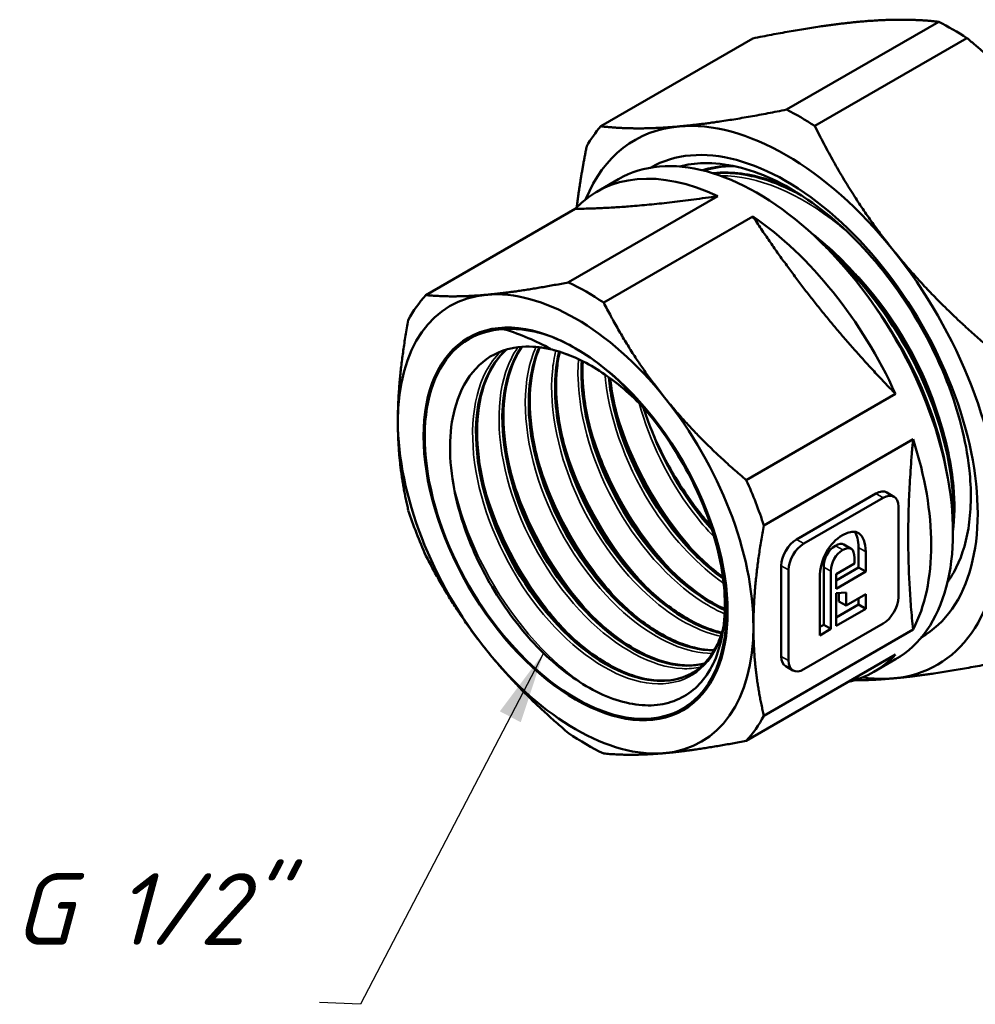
# Model space of a CAD drawing. Header units: millimetres. Extents: x -119 to 741, y -69 to 356.
# Tile 14 of 17: x 112 to 159, y 118 to 166. Entities that reach past the tile are written whole.
import ezdxf
from ezdxf.enums import TextEntityAlignment as Align

# ---------------------------------------------------------------- set-up
doc = ezdxf.new("R2010")
doc.units = ezdxf.units.MM
for name, color, linetype, lineweight in [('Видимые тонкие (ГОСТ)', 7, 'Continuous', 35), ('Видимый контур (ГОСТ)', 7, 'Continuous', 50), ('Обозначение (ГОСТ)', 7, 'Continuous', 25)]:
    doc.layers.add(name, color=color, linetype=linetype, lineweight=lineweight)
doc.styles.add('Обычный текст (ГОСТ)', font='GOST Common Italic.ttf')
doc.styles.add('Стиль текста145', font='GOST Common Italic.ttf')
doc.dimstyles.new('Диаметр (ГОСТ)$7', dxfattribs={"dimtxt": 3.5, "dimasz": 3.5, "dimexe": 1, "dimexo": 0, "dimgap": 0.5, "dimtad": 1, "dimrnd": 1e-08, "dimtxsty": 'Обычный текст (ГОСТ)', "dimblk": 'Filled-1', "dimcen": 0.09, "dimdle": 15, "dimclrd": 256, "dimclre": 256, "dimclrt": 256, "dimazin": 2, "dimtfac": 0.714286, "dimtdec": 3, "dimtmove": 0, "dimatfit": 3, "dimfxl": 1, "dimtolj": 1, "dimlwd": -1, "dimlwe": 25, "dimarcsym": 0})

# ---------------------------------------------------------------- blocks, each defined once
blk = doc.blocks.new('Текст на выноске_1')
at = {"layer": 'Обозначение (ГОСТ)', "style": 'Стиль текста145'}
blk.add_text('G 1/2"', height=0.9979, dxfattribs=at).set_placement((-4.253, 0.5), align=Align.BOTTOM_LEFT)
blk = doc.blocks.new('Filled-1')
at = {"color": 0}
for p, q in [((0, 0), (-1, 0.143)), ((-1, 0.143), (-1, -0.143)), ((-1, 0), (0, 0)), ((-1, -0.143), (0, 0))]:
    blk.add_line(p, q, dxfattribs=at)
at = {"color": 0, "flags": 128}
blk.add_lwpolyline([(-1, -0.143), (0, 0), (-1, 0.143), (-1, -0.143)], dxfattribs=at)
at = {"color": 0}
blk.add_solid([(-1, -0.143), (0, 0), (-1, 0.143), (-1, -0.143)], dxfattribs=at)

msp = doc.modelspace()

# ---------------------------------------------------------------- linework, layer by layer
at = {"layer": 'Видимые тонкие (ГОСТ)'}
for p, q in [((154.013, 143.077), (154.366, 142.873)), ((150.15, 140.847), (150.503, 140.643)), ((152.042, 140.535), (152.396, 140.331)), ((153.163, 140.451), (153.517, 140.246)), ((149.406, 139.566), (149.76, 139.362)), ((151.47, 139.499), (151.824, 139.295)), ((149.406, 135.145), (149.76, 134.94))]:
    msp.add_line(p, q, dxfattribs=at)
for points in [[(145.51, 158.83), (145.952, 158.973), (146.425, 159.051), (146.923, 159.06)], [(145.836, 158.859), (145.786, 158.836), (145.737, 158.812), (145.688, 158.787)], [(135.926, 151.075), (136.65, 151.117), (137.437, 150.984), (138.244, 150.694)], [(138.168, 150.124), (139.684, 149.761), (141.337, 148.696), (142.764, 147.19)]]:
    msp.add_open_spline(points, degree=3, dxfattribs=at)
for points, knots in [([(152.775, 155.676), (152.583, 155.848), (152.388, 156.015), (152.191, 156.174), (150.28, 157.72), (148.222, 158.575), (146.463, 158.551)], [24.8344194, 24.8344194, 24.8344194, 24.8344194, 24.9054718, 24.9054718, 24.9054718, 25.5965999, 25.5965999, 25.5965999, 25.5965999]), ([(157.27, 146.15), (157.214, 146.375), (157.151, 146.602), (157.082, 146.829), (156.37, 149.182), (154.988, 151.615), (153.278, 153.499), (153.05, 153.75), (152.817, 153.991), (152.579, 154.221)], [23.8552253, 23.8552253, 23.8552253, 23.8552253, 23.9270724, 23.9270724, 23.9270724, 24.6704613, 24.6704613, 24.6704613, 24.7694977, 24.7694977, 24.7694977, 24.7694977]), ([(157.497, 143.965), (157.157, 146.383), (156.078, 149.092), (154.509, 151.432), (154.299, 151.745), (154.081, 152.05), (153.856, 152.347)], [29.991401, 29.991401, 29.991401, 29.991401, 30.7119498, 30.7119498, 30.7119498, 30.8081129, 30.8081129, 30.8081129, 30.8081129]), ([(145.47, 134.627), (145.186, 134.562), (144.886, 134.536), (144.571, 134.551), (143.117, 134.618), (141.382, 135.551), (139.85, 137.106), (138.319, 138.66), (137.009, 140.818), (136.289, 143.003), (135.569, 145.188), (135.449, 147.375), (135.974, 148.98), (136.123, 149.437), (136.325, 149.846), (136.571, 150.2)], [11.953385, 11.953385, 11.953385, 11.953385, 12.119816, 12.119816, 12.119816, 12.888223, 12.888223, 12.888223, 13.65639, 13.65639, 13.65639, 14.424323, 14.424323, 14.424323, 14.643077, 14.643077, 14.643077, 14.643077]), ([(146.047, 135.29), (144.822, 135.29), (143.378, 135.906), (142.014, 137.037), (140.427, 138.354), (138.967, 140.355), (138.043, 142.506), (137.074, 144.762), (136.708, 147.157), (137.07, 148.995), (137.157, 149.436), (137.285, 149.844), (137.45, 150.213)], [18.368707, 18.368707, 18.368707, 18.368707, 19.027335, 19.027335, 19.027335, 19.793792, 19.793792, 19.793792, 20.597102, 20.597102, 20.597102, 20.789705, 20.789705, 20.789705, 20.789705]), ([(146.571, 136.471), (146.465, 136.049), (146.315, 135.666), (146.122, 135.334), (145.401, 134.095), (144.085, 133.57), (142.547, 133.91), (141.01, 134.25), (139.27, 135.45), (137.815, 137.193), (136.361, 138.935), (135.209, 141.199), (134.688, 143.376), (134.166, 145.553), (134.282, 147.618), (135.016, 149.019), (135.211, 149.39), (135.449, 149.714), (135.724, 149.986)], [4.985568, 4.985568, 4.985568, 4.985568, 5.192407, 5.192407, 5.192407, 5.963235, 5.963235, 5.963235, 6.733769, 6.733769, 6.733769, 7.504018, 7.504018, 7.504018, 8.273985, 8.273985, 8.273985, 8.478227, 8.478227, 8.478227, 8.478227]), ([(146.448, 136.131), (145.583, 136.314), (144.652, 136.754), (143.742, 137.43), (142.129, 138.628), (140.597, 140.554), (139.579, 142.69), (138.562, 144.825), (138.07, 147.146), (138.252, 149.029), (138.286, 149.382), (138.343, 149.718), (138.423, 150.037)], [24.80449, 24.80449, 24.80449, 24.80449, 25.239452, 25.239452, 25.239452, 26.010362, 26.010362, 26.010362, 26.780689, 26.780689, 26.780689, 26.925007, 26.925007, 26.925007, 26.925007]), ([(146.644, 137.221), (146.382, 137.334), (146.117, 137.468), (145.852, 137.623), (144.238, 138.569), (142.617, 140.29), (141.442, 142.331), (140.267, 144.37), (139.551, 146.706), (139.5, 148.715), (139.493, 149.026), (139.501, 149.33), (139.525, 149.623)], [31.265663, 31.265663, 31.265663, 31.265663, 31.391734, 31.391734, 31.391734, 32.15864, 32.15864, 32.15864, 32.92515, 32.92515, 32.92515, 33.044076, 33.044076, 33.044076, 33.044076]), ([(146.594, 138.714), (145.389, 139.548), (144.207, 140.78), (143.242, 142.237), (141.953, 144.185), (141.069, 146.513), (140.842, 148.602), (140.832, 148.693), (140.824, 148.784), (140.816, 148.874)], [37.760838, 37.760838, 37.760838, 37.760838, 38.334864, 38.334864, 38.334864, 39.101889, 39.101889, 39.101889, 39.135407, 39.135407, 39.135407, 39.135407]), ([(146.145, 140.947), (145.766, 141.34), (145.401, 141.769), (145.056, 142.227), (143.893, 143.775), (142.976, 145.647), (142.482, 147.479)], [44.3253854, 44.3253854, 44.3253854, 44.3253854, 44.5166644, 44.5166644, 44.5166644, 45.1623696, 45.1623696, 45.1623696, 45.1623696]), ([(145.415, 139.994), (144.971, 140.455), (144.543, 140.959), (144.141, 141.498), (142.912, 143.146), (141.934, 145.11), (141.368, 147.049)], [44.3293161, 44.3293161, 44.3293161, 44.3293161, 44.5281017, 44.5281017, 44.5281017, 45.1352116, 45.1352116, 45.1352116, 45.1352116]), ([(144.132, 139.252), (143.015, 140.421), (142, 141.86), (141.223, 143.409), (140.751, 144.352), (140.368, 145.333), (140.087, 146.306)], [38.0461308, 38.0461308, 38.0461308, 38.0461308, 38.5471276, 38.5471276, 38.5471276, 38.8520263, 38.8520263, 38.8520263, 38.8520263]), ([(142.846, 138.508), (142.709, 138.65), (142.573, 138.797), (142.44, 138.948), (140.819, 140.778), (139.487, 143.187), (138.798, 145.566)], [31.7629455, 31.7629455, 31.7629455, 31.7629455, 31.82425, 31.82425, 31.82425, 32.5688409, 32.5688409, 32.5688409, 32.5688409]), ([(141.563, 137.771), (140.752, 138.618), (139.993, 139.605), (139.344, 140.679), (138.554, 141.985), (137.929, 143.412), (137.519, 144.824)], [25.4797602, 25.4797602, 25.4797602, 25.4797602, 25.8433907, 25.8433907, 25.8433907, 26.2856556, 26.2856556, 26.2856556, 26.2856556]), ([(140.278, 137.025), (138.843, 138.528), (137.584, 140.485), (136.765, 142.53), (136.559, 143.045), (136.381, 143.565), (136.232, 144.082)], [19.1965749, 19.1965749, 19.1965749, 19.1965749, 19.8404062, 19.8404062, 19.8404062, 20.0024703, 20.0024703, 20.0024703, 20.0024703]), ([(139.893, 133.707), (139.702, 133.831), (139.511, 133.964), (139.321, 134.106), (137.552, 135.427), (135.874, 137.516), (134.734, 139.84), (134.15, 141.03), (133.711, 142.276), (133.437, 143.49)], [6.317053, 6.317053, 6.317053, 6.317053, 6.397454, 6.397454, 6.397454, 7.146082, 7.146082, 7.146082, 7.529391, 7.529391, 7.529391, 7.529391]), ([(138.994, 136.287), (138.506, 136.794), (138.037, 137.353), (137.601, 137.953), (136.427, 139.566), (135.495, 141.466), (134.947, 143.342)], [12.9133896, 12.9133896, 12.9133896, 12.9133896, 13.1318482, 13.1318482, 13.1318482, 13.719285, 13.719285, 13.719285, 13.719285])]:
    msp.add_open_spline(points, degree=3, knots=knots, dxfattribs=at)
at = {"layer": 'Видимый контур (ГОСТ)'}
for p, q in [((157.076, 166.053), (149.666, 161.775)), ((148.019, 165.244), (140.609, 160.966)), ((158.449, 165.26), (151.039, 160.982)), ((141.474, 158.392), (140.413, 157.78)), ((146.306, 157.561), (139.039, 153.365)), ((139.358, 156.941), (132.09, 152.745)), ((148.02, 156.572), (140.752, 152.376)), ((154.969, 147.928), (147.701, 143.732)), ((155.825, 145.72), (148.557, 141.524)), ((150.15, 140.847), (154.013, 143.077)), ((154.54, 143.13), (154.894, 142.926)), ((154.366, 142.873), (150.503, 140.643)), ((155.109, 138.029), (155.109, 142.451)), ((152.45, 140.595), (152.803, 140.391)), ((153.163, 139.478), (153.163, 140.451)), ((153.517, 140.246), (153.517, 139.274)), ((149.406, 135.145), (149.406, 139.566)), ((152.078, 139.152), (152.968, 139.666)), ((152.968, 139.666), (152.968, 139.955)), ((149.76, 139.362), (149.76, 134.94)), ((151.47, 136.69), (151.47, 139.499)), ((151.824, 139.295), (151.824, 136.485)), ((152.078, 138.851), (153.163, 139.478)), ((153.517, 139.274), (152.078, 138.443)), ((152.078, 138.443), (152.078, 139.152)), ((153.163, 139.478), (153.517, 139.274)), ((151.281, 136.172), (151.281, 138.97)), ((152.078, 138.222), (152.564, 138.265)), ((152.078, 136.632), (152.078, 138.222)), ((152.21, 137.826), (152.21, 138.234)), ((152.564, 138.265), (152.564, 137.622)), ((152.564, 137.622), (153.517, 138.172)), ((153.517, 138.172), (153.517, 137.463)), ((152.078, 137.04), (153.163, 137.667)), ((152.21, 137.826), (152.564, 137.622)), ((153.163, 137.667), (153.163, 137.968)), ((153.163, 137.667), (153.517, 137.463)), ((153.517, 137.463), (152.078, 136.632)), ((150.503, 134.519), (154.366, 136.749)), ((151.281, 136.58), (151.47, 136.69)), ((151.47, 136.69), (151.824, 136.485)), ((155.825, 136.455), (148.557, 132.259)), ((151.824, 136.485), (151.281, 136.172)), ((154.969, 135.236), (147.701, 131.04)), ((154.974, 135.009), (153.913, 134.397)), ((149.622, 134.67), (149.975, 134.466))]:
    msp.add_line(p, q, dxfattribs=at)
for centre, major_axis, start_param, end_param in [((157.763, 152.208), (-8.25, 14.289), 5.438926, 5.556649), ((150.353, 147.93), (8.25, -14.289), 2.297333, 2.415056), ((149.638, 147.517), (-7.375, 12.774), 4.974188, 6.021386), ((149.638, 147.517), (-7.375, 12.774), 6.021386, 6.705229), ((150.353, 147.93), (-8.25, 14.289), 0.202938, 0.320661), ((149.638, 147.517), (-6.601, 11.433), 3.141031, 6.283747), ((148.224, 146.701), (6.75, -11.691), 0, 3.141593), ((147.163, 146.088), (-6.75, 11.691), 5.587663, 6.455109), ((147.163, 146.088), (-6.75, 11.691), 4.540465, 5.407911), ((149.638, 147.517), (-7.375, 12.774), 3.926991, 4.974188), ((139.385, 141.598), (-6.125, 10.609), 4.974188, 6.021386), ((139.895, 141.892), (6.75, -11.691), 2.266319, 2.44607), ((139.385, 141.598), (-6.125, 10.609), 6.021386, 7.068583), ((139.895, 141.892), (-6.75, 11.691), 0.171924, 0.351675), ((139.385, 141.598), (5.199, -9.005), 2.846727, 8.154418), ((139.904, 141.897), (-4.564, 7.905), 6.075196, 6.133943), ((139.385, 141.598), (-6.125, 10.609), 3.926991, 4.974188), ((139.385, 141.598), (6.125, -10.609), 3.926991, 4.974188), ((148.577, 146.905), (4.564, -7.905), 4.477223, 4.535971), ((147.163, 146.088), (6.75, -11.691), 0.351675, 1.219121), ((139.895, 141.892), (6.75, -11.691), 1.219121, 1.398873), ((139.895, 141.892), (-6.75, 11.691), 1.219121, 1.398873), ((149.638, 147.517), (7.375, -12.774), 6.021386, 7.068583), ((139.385, 141.598), (6.125, -10.609), 6.021386, 7.068583), ((139.385, 141.598), (6.125, -10.609), 4.974188, 6.021386), ((147.163, 146.088), (6.75, -11.691), 6.111262, 6.455109), ((149.638, 147.517), (7.375, -12.774), 5.861142, 6.021386), ((139.895, 141.892), (6.75, -11.691), 0.171924, 0.351675), ((139.895, 141.892), (-6.75, 11.691), 2.266319, 2.44607)]:
    msp.add_ellipse(centre, major_axis=major_axis, ratio=0.57735, start_param=start_param, end_param=end_param, dxfattribs=at)
msp.add_ellipse((139.385, 141.598), major_axis=(5.237, -9.07), ratio=0.57735, dxfattribs=at)
msp.add_ellipse((139.385, 141.598), major_axis=(5.237, -9.07), ratio=0.57735, dxfattribs=at)
for points, weights in [([(153.262, 166.061), (151.125, 165.87), (148.019, 165.244)], [1, 1.04137991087, 1.02374168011]), ([(157.076, 166.053), (155.4, 166.252), (153.262, 166.061)], [1.02374168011, 1.04137991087, 1]), ([(163.692, 160.039), (161.554, 162.698), (158.449, 165.26)], [1, 1.04137991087, 1.02374168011]), ([(144.423, 160.958), (146.561, 161.149), (149.666, 161.775)], [1, 1.04137991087, 1.02374168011]), ([(140.609, 160.966), (142.286, 160.767), (144.423, 160.958)], [1.02374168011, 1.04137991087, 1]), ([(151.039, 160.982), (152.716, 157.595), (154.853, 154.936)], [1.02374168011, 1.04137991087, 1]), ([(139.437, 157.023), (139.611, 158.416), (139.923, 159.989)], [1.02795347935, 1.03137642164, 1.02374168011]), ([(139.358, 156.941), (142.38, 156.99), (146.306, 157.561)], [1, 1.10204081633, 1]), ([(148.02, 156.572), (151.043, 151.989), (154.969, 147.928)], [1, 1.10204081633, 1]), ([(154.853, 154.936), (156.991, 152.277), (160.096, 149.715)], [1, 1.04137991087, 1.02374168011]), ([(135.054, 152.76), (136.707, 152.908), (139.039, 153.365)], [1, 1.03149156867, 1.01232559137]), ([(132.09, 152.745), (133.401, 152.613), (135.054, 152.76)], [1.01232559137, 1.03149156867, 1]), ([(140.752, 152.376), (142.063, 149.815), (143.716, 147.759)], [1.01232559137, 1.03149156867, 1]), ([(130.723, 146.599), (130.723, 148.802), (131.233, 151.526)], [1, 1.03149156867, 1.01232559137]), ([(143.716, 147.759), (145.369, 145.703), (147.701, 143.732)], [1, 1.03149156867, 1.01232559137]), ([(131.233, 142.261), (130.723, 144.395), (130.723, 146.599)], [1.01232559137, 1.03149156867, 1]), ([(155.825, 145.72), (155.374, 140.827), (155.825, 136.455)], [1, 1.10204081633, 1]), ([(148.557, 141.524), (148.047, 138.8), (148.047, 136.597)], [1.01232559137, 1.03149156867, 1]), ([(135.054, 135.436), (133.401, 137.492), (132.09, 140.053)], [1, 1.03149156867, 1.01232559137]), ([(148.047, 136.597), (148.047, 134.393), (148.557, 132.259)], [1, 1.03149156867, 1.01232559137]), ([(139.039, 131.409), (136.707, 133.38), (135.054, 135.436)], [1.01232559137, 1.03149156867, 1]), ([(160.096, 134.894), (156.991, 134.268), (154.853, 134.077)], [1.02374168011, 1.04137991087, 1]), ([(154.853, 134.077), (153.839, 133.986), (152.953, 133.982)], [1, 1.01920806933, 1.0256994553]), ([(147.701, 131.04), (145.369, 130.583), (143.716, 130.435)], [1.01232559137, 1.03149156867, 1]), ([(143.716, 130.435), (142.063, 130.287), (140.752, 130.419)], [1, 1.03149156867, 1.01232559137])]:
    msp.add_rational_spline(points, weights, degree=2, dxfattribs=at)
for points, knots in [([(157.803, 139.235), (158.146, 139.846), (158.387, 140.569), (158.652, 142.199), (158.675, 143.1), (158.461, 145.399), (158.119, 146.83), (157.035, 149.717), (156.301, 151.145), (154.527, 153.809), (153.503, 155.017), (151.293, 157.049), (150.127, 157.85), (147.803, 158.931), (146.667, 159.196), (145.213, 159.16), (144.819, 159.104), (144.446, 159.005)], [-5.610729, -5.610729, -5.610729, -5.610729, -5.273648, -5.273648, -4.934542, -4.934542, -4.458582, -4.458582, -3.978734, -3.978734, -3.494996, -3.494996, -3.00737, -3.00737, -2.515857, -2.515857, -2.321958, -2.321958, -2.321958, -2.321958]), ([(147.108, 159.024), (146.821, 159.025), (146.543, 159.004), (146.055, 158.924), (145.839, 158.873), (145.631, 158.806)], [3.2977196, 3.2977196, 3.2977196, 3.2977196, 3.4308568, 3.4308568, 3.5415856, 3.5415856, 3.5415856, 3.5415856]), ([(150.254, 157.68), (148.961, 158.366), (147.672, 158.725), (146.514, 158.699), (146.374, 158.696), (146.235, 158.688), (146.099, 158.673)], [18.8651837, 18.8651837, 18.8651837, 18.8651837, 19.3178231, 19.3178231, 19.3178231, 19.3727403, 19.3727403, 19.3727403, 19.3727403]), ([(146.083, 158.679), (146.324, 158.706), (146.571, 158.717), (147.649, 158.691), (148.541, 158.487), (149.562, 158.064), (149.688, 158.009), (149.815, 157.95)], [0.2622458, 0.2622458, 0.2622458, 0.2622458, 0.3745634, 0.3745634, 0.7452374, 0.7452374, 0.7972758, 0.7972758, 0.7972758, 0.7972758]), ([(146.114, 158.667), (146.457, 158.701), (146.813, 158.702), (147.18, 158.666), (148.2, 158.568), (149.297, 158.195), (150.394, 157.59)], [-25.6524591, -25.6524591, -25.6524591, -25.6524591, -25.514403, -25.514403, -25.514403, -25.1306071, -25.1306071, -25.1306071, -25.1306071]), ([(150.884, 155.751), (150.888, 155.748), (150.892, 155.745), (151.794, 155.042), (152.672, 154.186), (154.259, 152.289), (154.988, 151.227), (156.211, 149.033), (156.72, 147.875), (157.46, 145.607), (157.701, 144.469), (157.863, 142.642), (157.854, 141.9), (157.77, 141.216)], [1.121029, 1.121029, 1.121029, 1.121029, 1.122634, 1.122634, 1.501172, 1.501172, 1.878918, 1.878918, 2.256147, 2.256147, 2.633485, 2.633485, 2.909114, 2.909114, 2.909114, 2.909114]), ([(157.762, 141.541), (157.81, 142.131), (157.805, 142.759), (157.744, 143.415), (157.517, 145.82), (156.527, 148.578), (155.004, 151.007), (153.995, 152.616), (152.757, 154.071), (151.434, 155.223)], [23.45144, 23.45144, 23.45144, 23.45144, 23.649541, 23.649541, 23.649541, 24.376019, 24.376019, 24.376019, 24.857329, 24.857329, 24.857329, 24.857329]), ([(151.577, 155.081), (153.057, 153.759), (154.418, 152.057), (155.468, 150.201), (156.875, 147.713), (157.709, 144.971), (157.779, 142.652), (157.789, 142.307), (157.783, 141.973), (157.76, 141.649)], [-31.121647, -31.121647, -31.121647, -31.121647, -30.580573, -30.580573, -30.580573, -29.855271, -29.855271, -29.855271, -29.747593, -29.747593, -29.747593, -29.747593]), ([(135.921, 151.087), (135.921, 151.087), (135.92, 151.086), (135.918, 151.085), (135.917, 151.084), (135.916, 151.082), (135.916, 151.082), (135.916, 151.081), (135.916, 151.081), (135.917, 151.08), (135.917, 151.079), (135.918, 151.079), (135.918, 151.078), (135.919, 151.078), (135.92, 151.077), (135.923, 151.076), (135.924, 151.076), (135.926, 151.075)], [-0.003590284, -0.003590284, -0.003590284, -0.003590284, -0.003158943, -0.003158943, -0.00200537, -0.00200537, -0.001561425, -0.001561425, -0.001321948, -0.001321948, -0.001134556, -0.001134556, -0.00093039, -0.00093039, -0.00062345, -0.00062345, 0, 0, 0, 0]), ([(135.921, 151.087), (136.212, 151.116), (136.622, 151.119), (137.855, 150.887), (138.608, 150.595), (139.364, 150.161)], [0.0321726, 0.0321726, 0.0321726, 0.0321726, 0.1438055, 0.1438055, 0.2977693, 0.2977693, 0.2977693, 0.2977693]), ([(135.926, 151.075), (136.308, 150.957), (136.691, 150.815), (137.441, 150.496), (137.806, 150.32), (138.168, 150.124)], [-0.2608714, -0.2608714, -0.2608714, -0.2608714, -0.1276019, -0.1276019, 0, 0, 0, 0]), ([(136.069, 150.106), (135.469, 149.942), (134.945, 149.623), (134.095, 148.702), (133.774, 148.115), (133.558, 147.416)], [-0.6257587, -0.6257587, -0.6257587, -0.6257587, -0.3099222, -0.3099222, 0, 0, 0, 0]), ([(136.75, 150.218), (136.161, 149.37), (135.829, 148.207), (135.812, 146.862), (135.787, 144.89), (136.439, 142.551), (137.573, 140.483), (138.705, 138.417), (140.304, 136.645), (141.917, 135.644), (143.253, 134.814), (144.585, 134.521), (145.653, 134.796)], [-14.648922, -14.648922, -14.648922, -14.648922, -14.120452, -14.120452, -14.120452, -13.345247, -13.345247, -13.345247, -12.571371, -12.571371, -12.571371, -11.930019, -11.930019, -11.930019, -11.930019]), ([(145.658, 134.802), (144.643, 134.544), (143.394, 134.792), (142.127, 135.531), (140.523, 136.466), (138.911, 138.177), (137.744, 140.207), (136.577, 142.235), (135.868, 144.559), (135.825, 146.553), (135.794, 148.026), (136.125, 149.306), (136.757, 150.219)], [18.214611, 18.214611, 18.214611, 18.214611, 18.822842, 18.822842, 18.822842, 19.592864, 19.592864, 19.592864, 20.362654, 20.362654, 20.362654, 20.930782, 20.930782, 20.930782, 20.930782]), ([(136.765, 150.224), (136.668, 150.083), (136.579, 149.934), (136.199, 149.199), (135.999, 148.496), (135.833, 146.963), (135.859, 146.117), (136.126, 144.379), (136.368, 143.465), (137.034, 141.681), (137.467, 140.787), (138.466, 139.131), (139.044, 138.347), (140.268, 136.988), (140.93, 136.396), (142.247, 135.472), (142.918, 135.129), (144.181, 134.728), (144.788, 134.665), (145.44, 134.753), (145.553, 134.774), (145.662, 134.802)], [0.22526, 0.22526, 0.22526, 0.22526, 0.306457, 0.306457, 0.603781, 0.603781, 0.894536, 0.894536, 1.184569, 1.184569, 1.475412, 1.475412, 1.766729, 1.766729, 2.057914, 2.057914, 2.348349, 2.348349, 2.638053, 2.638053, 2.700351, 2.700351, 2.700351, 2.700351]), ([(138.168, 150.124), (138.17, 150.123), (138.172, 150.122), (138.174, 150.121), (138.175, 150.12), (138.176, 150.119), (138.176, 150.119), (138.177, 150.118), (138.177, 150.118), (138.177, 150.117), (138.177, 150.117), (138.177, 150.116), (138.177, 150.116), (138.174, 150.115), (138.171, 150.115), (138.153, 150.115), (138.125, 150.119), (138.015, 150.138), (137.891, 150.162), (137.39, 150.233), (136.909, 150.27), (136.38, 150.176)], [-0.4641591, -0.4641591, -0.4641591, -0.4641591, -0.4600338, -0.4600338, -0.4580333, -0.4580333, -0.4565386, -0.4565386, -0.4549626, -0.4549626, -0.452681, -0.452681, -0.4486546, -0.4486546, -0.4362871, -0.4362871, -0.3881953, -0.3881953, -0.2683154, -0.2683154, 0, 0, 0, 0]), ([(146.136, 135.444), (145.537, 135.439), (144.886, 135.578), (144.215, 135.866), (142.634, 136.542), (140.959, 138.033), (139.659, 139.941), (138.311, 141.919), (137.384, 144.323), (137.162, 146.467), (137.015, 147.888), (137.178, 149.182), (137.617, 150.196)], [24.650511, 24.650511, 24.650511, 24.650511, 24.976813, 24.976813, 24.976813, 25.74513, 25.74513, 25.74513, 26.541448, 26.541448, 26.541448, 27.069294, 27.069294, 27.069294, 27.069294]), ([(137.608, 150.197), (137.188, 149.232), (137.018, 148.012), (137.13, 146.669), (137.303, 144.611), (138.137, 142.286), (139.392, 140.322), (140.645, 138.358), (142.303, 136.776), (143.898, 135.998), (144.679, 135.618), (145.44, 135.432), (146.132, 135.438)], [-20.787491, -20.787491, -20.787491, -20.787491, -20.284246, -20.284246, -20.284246, -19.513247, -19.513247, -19.513247, -18.742755, -18.742755, -18.742755, -18.365869, -18.365869, -18.365869, -18.365869]), ([(137.631, 150.198), (137.415, 149.688), (137.268, 149.099), (137.117, 147.704), (137.144, 146.858), (137.41, 145.12), (137.652, 144.207), (138.318, 142.422), (138.751, 141.528), (139.75, 139.872), (140.328, 139.089), (141.553, 137.73), (142.214, 137.137), (143.531, 136.214), (144.203, 135.871), (145.29, 135.525), (145.733, 135.452), (146.146, 135.45)], [0.359442, 0.359442, 0.359442, 0.359442, 0.603781, 0.603781, 0.894536, 0.894536, 1.184569, 1.184569, 1.475412, 1.475412, 1.766729, 1.766729, 2.057914, 2.057914, 2.348349, 2.348349, 2.557536, 2.557536, 2.557536, 2.557536]), ([(142.786, 147.163), (142.685, 147.27), (142.584, 147.375), (141.826, 148.132), (141.121, 148.698), (139.718, 149.571), (139.003, 149.888), (138.091, 150.125), (137.858, 150.17), (137.63, 150.198)], [1.7254662, 1.7254662, 1.7254662, 1.7254662, 1.7710417, 1.7710417, 2.0621899, 2.0621899, 2.3526231, 2.3526231, 2.4542992, 2.4542992, 2.4542992, 2.4542992]), ([(139.364, 150.161), (140.121, 149.727), (140.874, 149.154), (142.11, 147.968), (142.521, 147.494), (142.813, 147.13)], [0, 0, 0, 0, 0.3207722, 0.3207722, 0.5534466, 0.5534466, 0.5534466, 0.5534466]), ([(135.991, 150.079), (135.22, 149.364), (134.718, 148.255), (134.573, 146.898), (134.374, 145.037), (134.848, 142.731), (135.85, 140.604), (136.848, 138.483), (138.36, 136.565), (139.956, 135.366), (141.549, 134.169), (143.208, 133.701), (144.467, 134.079), (144.728, 134.158), (144.971, 134.272), (145.194, 134.42)], [-8.506038, -8.506038, -8.506038, -8.506038, -7.941926, -7.941926, -7.941926, -7.168092, -7.168092, -7.168092, -6.396615, -6.396615, -6.396615, -5.627113, -5.627113, -5.627113, -5.467703, -5.467703, -5.467703, -5.467703]), ([(145.072, 134.343), (144.929, 134.259), (144.778, 134.189), (144.62, 134.133), (143.386, 133.692), (141.735, 134.099), (140.132, 135.253), (138.529, 136.406), (136.995, 138.29), (135.963, 140.4), (134.931, 142.509), (134.414, 144.818), (134.566, 146.704), (134.683, 148.148), (135.191, 149.331), (135.997, 150.082)], [11.782349, 11.782349, 11.782349, 11.782349, 11.881165, 11.881165, 11.881165, 12.653553, 12.653553, 12.653553, 13.425655, 13.425655, 13.425655, 14.197476, 14.197476, 14.197476, 14.787916, 14.787916, 14.787916, 14.787916]), ([(135.999, 150.086), (135.691, 149.799), (135.425, 149.445), (134.915, 148.458), (134.715, 147.755), (134.549, 146.221), (134.575, 145.375), (134.841, 143.637), (135.084, 142.724), (135.75, 140.939), (136.183, 140.046), (137.181, 138.389), (137.76, 137.606), (138.984, 136.247), (139.646, 135.654), (140.962, 134.731), (141.634, 134.388), (142.897, 133.987), (143.504, 133.923), (144.366, 134.039), (144.67, 134.133), (144.946, 134.273)], [0.094935, 0.094935, 0.094935, 0.094935, 0.306457, 0.306457, 0.603781, 0.603781, 0.894536, 0.894536, 1.184569, 1.184569, 1.475412, 1.475412, 1.766729, 1.766729, 2.057914, 2.057914, 2.348349, 2.348349, 2.638053, 2.638053, 2.813801, 2.813801, 2.813801, 2.813801]), ([(138.579, 149.99), (138.348, 149.011), (138.318, 147.864), (138.506, 146.646), (138.834, 144.519), (139.82, 142.202), (141.177, 140.325), (142.534, 138.451), (144.244, 137.038), (145.822, 136.468), (146.051, 136.385), (146.276, 136.321), (146.497, 136.274)], [-26.917387, -26.917387, -26.917387, -26.917387, -26.473382, -26.473382, -26.473382, -25.697456, -25.697456, -25.697456, -24.922232, -24.922232, -24.922232, -24.809899, -24.809899, -24.809899, -24.809899]), ([(146.5, 136.282), (146.311, 136.323), (146.118, 136.377), (145.922, 136.444), (144.354, 136.982), (142.646, 138.36), (141.279, 140.209), (139.914, 142.057), (138.906, 144.355), (138.546, 146.481), (138.33, 147.758), (138.349, 148.964), (138.589, 149.987)], [31.094645, 31.094645, 31.094645, 31.094645, 31.190958, 31.190958, 31.190958, 31.963622, 31.963622, 31.963622, 32.735707, 32.735707, 32.735707, 33.199077, 33.199077, 33.199077, 33.199077]), ([(138.612, 149.982), (138.556, 149.733), (138.512, 149.473), (138.401, 148.445), (138.428, 147.599), (138.694, 145.862), (138.936, 144.948), (139.603, 143.164), (140.035, 142.27), (141.034, 140.614), (141.612, 139.83), (142.837, 138.471), (143.498, 137.879), (144.815, 136.955), (145.487, 136.612), (146.25, 136.37), (146.38, 136.334), (146.508, 136.304)], [0.500635, 0.500635, 0.500635, 0.500635, 0.603781, 0.603781, 0.894536, 0.894536, 1.184569, 1.184569, 1.475412, 1.475412, 1.766729, 1.766729, 2.057914, 2.057914, 2.348349, 2.348349, 2.408473, 2.408473, 2.408473, 2.408473]), ([(139.688, 149.544), (139.627, 148.626), (139.711, 147.618), (139.943, 146.58), (140.423, 144.432), (141.531, 142.18), (142.951, 140.427), (144.078, 139.036), (145.391, 137.972), (146.651, 137.398)], [-33.031301, -33.031301, -33.031301, -33.031301, -32.659268, -32.659268, -32.659268, -31.889928, -31.889928, -31.889928, -31.279504, -31.279504, -31.279504, -31.279504]), ([(146.651, 137.411), (145.492, 137.942), (144.288, 138.883), (143.227, 140.118), (141.775, 141.808), (140.606, 144.027), (140.052, 146.183), (139.75, 147.357), (139.633, 148.505), (139.7, 149.538)], [37.56458, 37.56458, 37.56458, 37.56458, 38.126091, 38.126091, 38.126091, 38.894397, 38.894397, 38.894397, 39.312797, 39.312797, 39.312797, 39.312797]), ([(139.733, 149.522), (139.699, 148.877), (139.736, 148.182), (139.978, 146.603), (140.22, 145.69), (140.887, 143.905), (141.32, 143.011), (142.318, 141.355), (142.896, 140.572), (144.121, 139.213), (144.782, 138.62), (145.844, 137.876), (146.251, 137.638), (146.652, 137.45)], [0.656834, 0.656834, 0.656834, 0.656834, 0.894536, 0.894536, 1.184569, 1.184569, 1.475412, 1.475412, 1.766729, 1.766729, 2.057914, 2.057914, 2.235539, 2.235539, 2.235539, 2.235539]), ([(141.001, 148.745), (141.077, 147.958), (141.242, 147.136), (141.495, 146.311), (142.161, 144.138), (143.426, 141.964), (144.931, 140.374), (145.456, 139.819), (146.009, 139.337), (146.567, 138.939)], [-39.115638, -39.115638, -39.115638, -39.115638, -38.82246, -38.82246, -38.82246, -38.051183, -38.051183, -38.051183, -37.781966, -37.781966, -37.781966, -37.781966]), ([(146.565, 138.956), (146.074, 139.306), (145.587, 139.722), (145.12, 140.197), (143.603, 141.737), (142.306, 143.876), (141.595, 146.041), (141.295, 146.953), (141.101, 147.866), (141.016, 148.735)], [44.06743, 44.06743, 44.06743, 44.06743, 44.304285, 44.304285, 44.304285, 45.072969, 45.072969, 45.072969, 45.396737, 45.396737, 45.396737, 45.396737]), ([(141.066, 148.696), (141.083, 148.536), (141.105, 148.375), (141.262, 147.344), (141.505, 146.431), (142.171, 144.646), (142.604, 143.753), (143.602, 142.096), (144.181, 141.313), (145.353, 140.012), (145.953, 139.464), (146.556, 139.021)], [0.840273, 0.840273, 0.840273, 0.840273, 0.894536, 0.894536, 1.184569, 1.184569, 1.475412, 1.475412, 1.766729, 1.766729, 2.032916, 2.032916, 2.032916, 2.032916]), ([(133.558, 147.416), (133.389, 146.871), (133.293, 146.264), (133.248, 144.949), (133.301, 144.247), (133.617, 142.422), (133.97, 141.286), (134.965, 139.052), (135.599, 137.976), (137.068, 136.026), (137.891, 135.173), (139.618, 133.807), (140.507, 133.311), (142.232, 132.746), (143.051, 132.687), (144.507, 133.024), (145.129, 133.42), (146.087, 134.623), (146.411, 135.422), (146.71, 137.325), (146.679, 138.413), (146.257, 140.74), (145.866, 141.957), (144.767, 144.361), (144.066, 145.524), (143.257, 146.577)], [-4.345084, -4.345084, -4.345084, -4.345084, -4.103017, -4.103017, -3.859175, -3.859175, -3.49091, -3.49091, -3.118721, -3.118721, -2.742607, -2.742607, -2.36257, -2.36257, -1.97861, -1.97861, -1.590728, -1.590728, -1.198926, -1.198926, -0.803203, -0.803203, -0.403561, -0.403561, 0, 0, 0, 0]), ([(143.283, 145.698), (143.627, 144.928), (144.034, 144.178), (144.828, 142.946), (145.14, 142.521), (145.398, 142.189)], [0.0239694, 0.0239694, 0.0239694, 0.0239694, 0.2802638, 0.2802638, 0.4636765, 0.4636765, 0.4636765, 0.4636765]), ([(145.196, 134.417), (145.653, 134.715), (146.03, 135.166), (146.42, 136.01), (146.521, 136.311), (146.597, 136.637)], [0, 0, 0, 0, 0.3096709, 0.3096709, 0.4560988, 0.4560988, 0.4560988, 0.4560988])]:
    msp.add_open_spline(points, degree=3, knots=knots, dxfattribs=at)
for points in [[(142.677, 147.278), (142.794, 146.914), (142.927, 146.549), (143.076, 146.184)], [(143.257, 146.577), (143.112, 146.766), (142.964, 146.95), (142.813, 147.13)], [(143.076, 146.184), (143.749, 144.396), (144.808, 142.668), (146.033, 141.314)], [(146.023, 141.345), (144.92, 142.57), (143.951, 144.097), (143.283, 145.698)], [(154.013, 143.077), (154.219, 143.196), (154.406, 143.208), (154.54, 143.13)], [(155.109, 142.451), (155.109, 142.921), (154.777, 143.11), (154.366, 142.873)], [(145.398, 142.189), (145.584, 141.948), (145.777, 141.715), (145.974, 141.491)], [(151.281, 138.97), (151.281, 139.884), (151.741, 140.68), (152.392, 141.056)], [(152.392, 141.056), (153.038, 141.429), (153.517, 141.168), (153.517, 140.246)], [(153.163, 140.451), (153.163, 140.801), (153.094, 141.055), (152.973, 141.216)], [(149.406, 139.566), (149.406, 140.036), (149.739, 140.61), (150.15, 140.847)], [(150.503, 140.643), (150.093, 140.406), (149.76, 139.832), (149.76, 139.362)], [(151.47, 139.499), (151.47, 139.923), (151.684, 140.328), (152.042, 140.535)], [(152.042, 140.535), (152.216, 140.635), (152.353, 140.651), (152.45, 140.595)], [(152.968, 139.955), (152.968, 140.379), (152.762, 140.542), (152.396, 140.331)], [(152.396, 140.331), (152.038, 140.124), (151.824, 139.719), (151.824, 139.295)], [(157.505, 138.764), (157.611, 138.913), (157.711, 139.069), (157.803, 139.235)], [(154.366, 136.749), (154.777, 136.986), (155.109, 137.56), (155.109, 138.029)], [(149.622, 134.67), (149.488, 134.747), (149.406, 134.911), (149.406, 135.145)], [(149.76, 134.94), (149.76, 134.471), (150.093, 134.282), (150.503, 134.519)]]:
    msp.add_open_spline(points, degree=3, dxfattribs=at)

# ---------------------------------------------------------------- block references
at = {"xscale": 3.499999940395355, "yscale": 3.499999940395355, "zscale": 3.499999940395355}
msp.add_blockref('Текст на выноске_1', (126.907, 118.299), dxfattribs=at)

# ---------------------------------------------------------------- leaders
at = {"layer": 'Обозначение (ГОСТ)'}
msp.add_leader([(137.82, 135.31), (128.909, 118.203), (126.907, 118.299)], dimstyle='Диаметр (ГОСТ)$7', override={"dimtad": 0}, dxfattribs=at)

doc.saveas('drawing.dxf')
